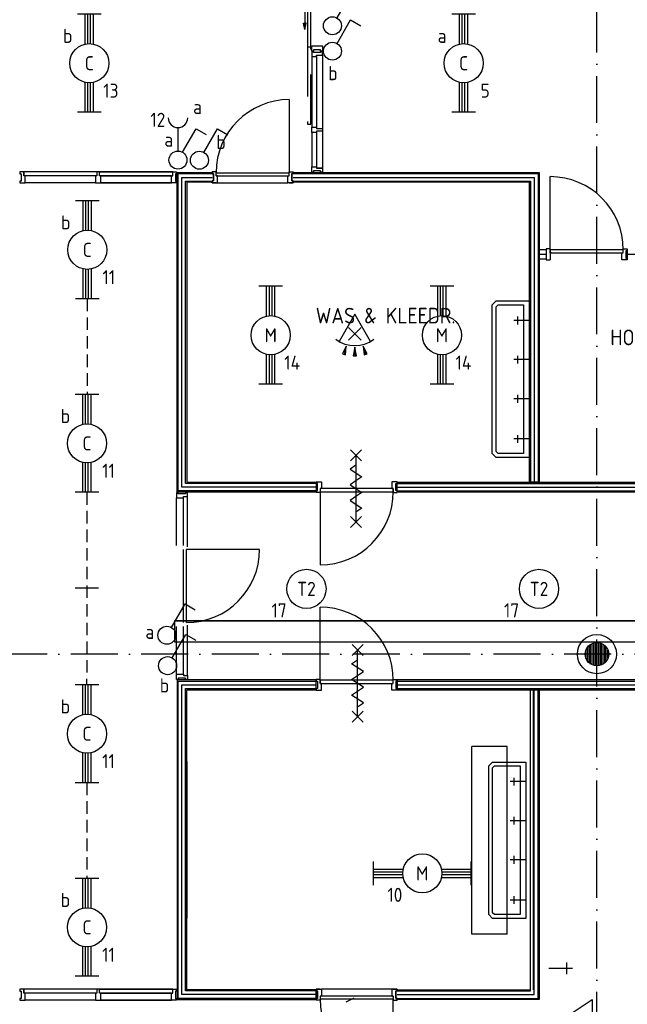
# Model space of a CAD drawing. Header units: millimetres. Extents: x 90707 to 259985, y -1262 to 84291.
# Tile 15 of 85: x 116375 to 124134, y 53334 to 65914. Entities that reach past the tile are written whole.
import ezdxf
from ezdxf.enums import TextEntityAlignment as Align

# ---------------------------------------------------------------- set-up
doc = ezdxf.new("R2010")
doc.units = ezdxf.units.MM
doc.header["$LTSCALE"] = 100
doc.linetypes.add('DASHDOT', pattern=[9, 6, -1.5, 0, -1.5])
doc.linetypes.add('HIDDEN', pattern=[9.525, 6.35, -3.175])
doc.layers.get('0').update_dxf_attribs({"linetype": 'CONTINUOUS'})
for name, color, linetype in [('AL$1----_ALGEMEEN', 7, 'CONTINUOUS'), ('AL$7----_STRAMIEN', 1, 'DASHDOT'), ('AL$8----_HULPKOLOM', 2, 'CONTINUOUS'), ('AL22----_BINNENWAND', 7, 'CONTINUOUS'), ('AL28----_KONSTRUKTIE', 3, 'CONTINUOUS'), ('AL31----_BUITENKOZ', 7, 'CONTINUOUS'), ('AL32----_BINNENKOZ', 7, 'CONTINUOUS'), ('AL32----_DRAAIRICHTING', 1, 'CONTINUOUS'), ('AL65----_BEVEILIGING', 7, 'CONTINUOUS'), ('AL74----_INRSANITAIR', 7, 'CONTINUOUS'), ('ALL-----_REFLIJNEN', 8, 'CONTINUOUS'), ('ALXAA---_GEWBETON', 12, 'CONTINUOUS'), ('ALXAK---_BEPLATING', 1, 'CONTINUOUS'), ('EB63101-_ATTRIB', 2, 'CONTINUOUS'), ('EB63102-_ATTRIB', 2, 'CONTINUOUS'), ('EL63101-_LICHT-ARM', 3, 'CONTINUOUS'), ('EL63102-_LICHT-SCH', 3, 'CONTINUOUS'), ('EL6333--_BEWAKING', 3, 'CONTINUOUS'), ('EL6441--_DATACOM', 3, 'CONTINUOUS'), ('KABELGOOT', 8, 'CONTINUOUS'), ('LIJN035', 50, 'CONTINUOUS'), ('VOLGNUMMER', 7, 'CONTINUOUS')]:
    doc.layers.add(name, color=color, linetype=linetype)
doc.styles.add('1_8', font='ISO', dxfattribs={"height": 1.8})
doc.styles.add('2_0', font='iso', dxfattribs={"height": 200})
doc.styles.add('NORATT', font='isocp.shx')
doc.styles.get("Standard").update_dxf_attribs({"font": 'iso.shx'})

# ---------------------------------------------------------------- blocks, each defined once
blk = doc.blocks.new('EJ3T20')
at = {"color": 0}
for p, q in [((-6.25, -1.5), (-6.25, 1.5)), ((-6.25, -1.5), (-6.25, 1.5)), ((6.25, -1.5), (6.25, 1.5)), ((6.25, -1.5), (6.25, 1.5)), ((-6.25, 0.52), (-2.44, 0.52)), ((-6.25, 0.52), (-2.44, 0.52)), ((-6.25, 0.17), (-2.49, 0.17)), ((-6.25, 0.17), (-2.49, 0.17)), ((2.44, 0.52), (6.25, 0.52)), ((2.44, 0.52), (6.25, 0.52)), ((2.49, 0.17), (6.25, 0.17)), ((2.49, 0.17), (6.25, 0.17)), ((-6.25, -0.17), (-2.49, -0.17)), ((-6.25, -0.17), (-2.49, -0.17)), ((-6.25, -0.52), (-2.44, -0.52)), ((-6.25, -0.52), (-2.44, -0.52)), ((2.44, -0.52), (6.25, -0.52)), ((2.44, -0.52), (6.25, -0.52)), ((2.49, -0.17), (6.25, -0.17)), ((2.49, -0.17), (6.25, -0.17))]:
    blk.add_line(p, q, dxfattribs=at)
blk.add_circle((0, 0), 2.5, dxfattribs=at)
blk.add_circle((0, 0), 2.5, dxfattribs=at)
at = {"style": 'NORATT', "flags": 9}
blk.add_attdef('GELIJK', text='', height=1.8, dxfattribs=at).set_placement((3.5, 5), align=Align.MIDDLE_CENTER)
at = {"color": 6}
for tag, style, flags, p in [('SCHAK', 'NORATT', 8, (3.5, 2.75)), ('SCHAK', '1_8', 8, (3.5, 2.75)), ('A_CODE', 'NORATT', 8, (0, 0)), ('A_CODE', '1_8', 8, (0, 0)), ('GROEP', 'NORATT', 8, (-3.5, -2.75)), ('GROEP', '1_8', 8, (-3.5, -2.75)), ('KAST', 'NORATT', 9, (3.5, -2.75)), ('KAST', '1_8', 9, (3.5, -2.75))]:
    blk.add_attdef(tag, text='', height=1.8, dxfattribs=dict(at, style=style, flags=flags)).set_placement(p, align=Align.MIDDLE)
blk = doc.blocks.new('ES3G00')
blk.add_circle((0, 0), 2.5)
at = {"color": 6, "style": '1_8'}
for tag, flags, p in [('SCHAK', 8, (3.5, 2.75)), ('A_CODE', 8, (0, 0)), ('GROEP', 8, (-3.5, -2.75)), ('KAST', 9, (3.5, -2.75))]:
    blk.add_attdef(tag, text='', height=1.8, dxfattribs=dict(at, flags=flags)).set_placement(p, align=Align.MIDDLE)
blk = doc.blocks.new('ES3W1----ES3S1')
blk.add_line((0, 4.15), (0, 1.15))
blk.add_lwpolyline([(0.58, 1), (2.31, 4), (3.61, 3.25)])
blk.add_circle((0, 0), 1.15)
blk.add_arc((0, 5.4), 1.25, 180, 0)
at = {"style": '1_8'}
for tag, flags, p in [('VERMOGEN', 9, (-2.5, 6.4)), ('GROEP', 8, (0, 7.15)), ('KAST', 9, (2.5, 6.4))]:
    blk.add_attdef(tag, text='', height=1.8, rotation=90, dxfattribs=dict(at, flags=flags)).set_placement(p, align=Align.MIDDLE)
at = {"style": '1_8', "width": 0.7, "flags": 8}
for tag, p in [('SCHAK', (2.5, 6.78)), ('TAL', (-2.5, 6.65)), ('DOEL', (-1.5, 2.65))]:
    blk.add_attdef(tag, text='', height=1.8, rotation=90, dxfattribs=at).set_placement(p, align=Align.MIDDLE)
at = {"style": '1_8'}
for tag, flags, p in [('SCHAK', 8, (3, 5.5)), ('KAST', 9, (-3, 0.5)), ('M_CODE', 9, (0, 0)), ('DOEL', 9, (-3, -2)), ('GROEP', 9, (-3, -4.5))]:
    blk.add_attdef(tag, text='', height=1.8, dxfattribs=dict(at, flags=flags)).set_placement(p, align=Align.MIDDLE_CENTER)
blk = doc.blocks.new('ES3S1')
blk.add_lwpolyline([(0.58, 1), (2.31, 4), (3.61, 3.25)])
blk.add_lwpolyline([(0.58, 1), (2.31, 4), (3.61, 3.25)])
blk.add_lwpolyline([(0.58, 1), (2.31, 4), (3.61, 3.25)])
blk.add_lwpolyline([(0.58, 1), (2.31, 4), (3.61, 3.25)])
blk.add_circle((0, 0), 1.15)
blk.add_circle((0, 0), 1.15)
blk.add_circle((0, 0), 1.15)
blk.add_circle((0, 0), 1.15)
for tag, style, flags, p in [('SCHAK', 'NORATT', 8, (3, 5.5)), ('SCHAK', '1_8', 8, (3, 5.5)), ('SCHAK', 'NORATT', 8, (3, 5.5)), ('KAST', 'NORATT', 9, (-3, 0.5)), ('KAST', '1_8', 9, (-3, 0.5)), ('KAST', 'NORATT', 9, (-3, 0.5)), ('M_CODE', 'NORATT', 9, (0, 0)), ('M_CODE', '1_8', 9, (0, 0)), ('M_CODE', 'NORATT', 9, (0, 0)), ('DOEL', 'NORATT', 9, (-3, -2)), ('DOEL', '1_8', 9, (-3, -2)), ('DOEL', 'NORATT', 9, (-3, -2)), ('GROEP', 'NORATT', 9, (-3, -4.5)), ('GROEP', '1_8', 9, (-3, -4.5)), ('GROEP', 'NORATT', 9, (-3, -4.5))]:
    blk.add_attdef(tag, text='', height=1.8, dxfattribs=dict(style=style, flags=flags)).set_placement(p, align=Align.MIDDLE_CENTER)
blk = doc.blocks.new('ES652116')
for p, q in [((1.56, 1.09), (2.62, 1.37)), ((-0.81, -0.81), (0.81, 0.81)), ((0.81, -0.81), (-0.81, 0.81)), ((1.7, 0), (2.8, 0)), ((1.56, -1.09), (2.62, -1.37))]:
    blk.add_line(p, q)
blk.add_lwpolyline([(0.96, 2), (-2.5, 0), (0.96, -2)])
for points in [[(2.67, 1.18), (2.57, 1.56), (1.56, 1.09)], [(2.8, -0.2), (2.8, 0.2), (1.7, 0)], [(2.57, -1.56), (2.67, -1.18), (1.56, -1.09)]]:
    blk.add_lwpolyline(points, close=True)
blk.add_arc((-2.5, 0), 4, 322.8192, 37.1808)
at = {"style": '1_8'}
for tag, flags, p in [('SCHAK', 8, (3, 5.5)), ('KAST', 9, (-3, 0.5)), ('M_CODE', 9, (0, 0)), ('DOEL', 9, (-3, -2)), ('GROEP', 9, (-3, -4.5))]:
    blk.add_attdef(tag, text='', height=1.8, dxfattribs=dict(at, flags=flags)).set_placement(p, align=Align.MIDDLE_CENTER)
at = {"style": '1_8', "flags": 8}
blk.add_attdef('CODE', text='', height=1.8, dxfattribs=at).set_placement((0, 0), align=Align.MIDDLE)
blk = doc.blocks.new('EH100000')
at = {"linetype": 'ByBlock'}
for p, q in [((1, 0.5), (0, 0.5)), ((1, 0.5, 1), (0, 0.5, 1)), ((0, -0.5, 1), (1, -0.5, 1)), ((1, -0.5), (0, -0.5))]:
    blk.add_line(p, q, dxfattribs=at)
at = {"linetype": 'ByBlock', "invisible_edges": 15}
for points in [[(1, -0.5), (0, -0.5), (0, 0.5), (1, 0.5)], [(0, 0.5), (1, 0.5), (1, 0.5, 1), (0, 0.5, 1)], [(0, -0.5, 1), (1, -0.5, 1), (1, -0.5), (0, -0.5)]]:
    blk.add_3dface(points, dxfattribs=at)
at = {"linetype": 'ByBlock', "style": '2_0', "flags": 8}
blk.add_attdef('FUNCTIE', text='', height=0.5, dxfattribs=at).set_placement((0.5, 0), align=Align.MIDDLE)
at = {"linetype": 'ByBlock', "flags": 9}
blk.add_attdef('SCHOT', text='', height=0.5, dxfattribs=at).set_placement((0.5, 0), align=Align.MIDDLE)
blk = doc.blocks.new('EH100005')
blk.add_lwpolyline([(-1, -0.5), (0, -0.5), (0, 0.5), (-1, 0.5)])
at = {"style": '2_0', "flags": 9}
blk.add_attdef('HULPSTUK', text='', height=0.5, dxfattribs=at).set_placement((0, 0), align=Align.MIDDLE)
blk = doc.blocks.new('A$Cca306792')
at = {"layer": 'AL$1----_ALGEMEEN', "color": 8}
for p, q in [((15105, 43063), (32566, 54657)), ((32566, 54657), (32566, 43059))]:
    blk.add_line(p, q, dxfattribs=at)
at = {"layer": 'AL$7----_STRAMIEN', "color": 1}
for points in [[(32628, 5550), (32628, 78659)], [(146222, 59070), (2867, 59070)]]:
    blk.add_lwpolyline(points, dxfattribs=at)
at = {"layer": 'AL$8----_HULPKOLOM', "color": 8}
blk.add_circle((32628, 59070), 250, dxfattribs=at)
at = {"layer": 'AL22----_BINNENWAND', "color": 8}
for p, q in [((27266, 61141), (27266, 65225)), ((27266, 65225), (27714, 65225)), ((28748, 65225), (31891, 65225)), ((31891, 65225), (31891, 61266)), ((27714, 65100), (27391, 65100)), ((27391, 65100), (27391, 61266)), ((31766, 65100), (28748, 65100)), ((31766, 61266), (31766, 65100)), ((31891, 64241), (31977, 64241)), ((31891, 64116), (31891, 64241)), ((31977, 64116), (31891, 64116)), ((27391, 61266), (29044, 61266)), ((29044, 61266), (29044, 61141)), ((30078, 61266), (35974, 61266)), ((30078, 61141), (30078, 61266)), ((31891, 61266), (31766, 61266)), ((29044, 61141), (27266, 61141)), ((35974, 61141), (30078, 61141)), ((29044, 58741), (27266, 58741)), ((27266, 58741), (27266, 54657)), ((29044, 58616), (29044, 58741)), ((34694, 58741), (30078, 58741)), ((30078, 58741), (30078, 58616)), ((27391, 54782), (27391, 58616)), ((27391, 58616), (29044, 58616)), ((30078, 58616), (34694, 58616)), ((31766, 58616), (31891, 58616)), ((31816, 54782), (31816, 58616)), ((31891, 58616), (31891, 54657)), ((29044, 54782), (27391, 54782)), ((29044, 54789), (29044, 54764)), ((29094, 54789), (29044, 54789)), ((29044, 54657), (29044, 54782)), ((29060, 54764), (29060, 54672)), ((30028, 54789), (30078, 54789)), ((30062, 54764), (30062, 54672)), ((30078, 54789), (30078, 54764)), ((30078, 54782), (31766, 54782)), ((27266, 54657), (29044, 54657)), ((29060, 54672), (29044, 54672)), ((29044, 54672), (29044, 54650)), ((29426, 54630), (29526, 54680)), ((30062, 54672), (30078, 54672)), ((30078, 54672), (30078, 54650)), ((31891, 54657), (30078, 54657))]:
    blk.add_line(p, q, dxfattribs=at)
at = {"layer": 'AL22----_BINNENWAND', "color": 8, "linetype": 'Continuous'}
for p, q in [((27281, 61156), (27281, 65210)), ((27281, 65210), (27714, 65210)), ((27714, 65210), (27714, 65232)), ((27730, 65210), (27714, 65210)), ((27730, 65118), (27730, 65210)), ((28732, 65118), (28732, 65210)), ((28732, 65210), (28748, 65210)), ((28748, 65210), (28748, 65232)), ((28748, 65210), (31876, 65210)), ((31876, 65210), (31876, 61266)), ((27376, 61251), (27376, 65115)), ((27376, 65115), (27714, 65115)), ((27714, 65093), (27714, 65118)), ((27714, 65118), (27730, 65118)), ((27764, 65093), (27714, 65093)), ((28698, 65093), (28748, 65093)), ((28748, 65118), (28732, 65118)), ((28748, 65093), (28748, 65118)), ((28748, 65115), (31781, 65115)), ((29044, 61156), (27281, 61156)), ((29044, 61251), (27376, 61251)), ((30078, 61251), (35974, 61251)), ((30078, 61156), (35974, 61156)), ((27281, 54672), (27281, 58726)), ((27281, 58726), (29044, 58726)), ((27376, 54767), (27376, 58631)), ((27376, 58631), (29044, 58631)), ((30078, 58726), (34694, 58726)), ((30078, 58631), (34694, 58631)), ((31781, 54767), (31781, 58616)), ((31876, 54672), (31876, 58616)), ((31031, 55492), (31031, 57892)), ((31481, 57892), (31031, 57892)), ((31481, 55492), (31481, 57892)), ((31481, 55492), (31031, 55492)), ((29044, 54767), (27376, 54767)), ((30078, 54767), (31781, 54767)), ((29044, 54672), (27281, 54672)), ((30078, 54672), (31876, 54672))]:
    blk.add_line(p, q, dxfattribs=at)
for points in [[(28699, 66155), (28699, 65221)], [(27715, 65232), (27715, 65207), (27731, 65207), (27731, 65118), (27715, 65118), (27715, 65093), (27782, 65093), (27782, 65181), (27765, 65181), (27765, 65232), (27715, 65232)], [(27765, 65221), (28699, 65221)], [(27765, 65181), (28699, 65181)], [(28749, 65232), (28749, 65207), (28733, 65207), (28733, 65118), (28749, 65118), (28749, 65093), (28682, 65093), (28682, 65181), (28699, 65181), (28699, 65232), (28749, 65232)], [(27782, 65093), (28682, 65093)]]:
    blk.add_lwpolyline(points, dxfattribs=at)
at = {"layer": 'AL22----_BINNENWAND', "color": 8}
for points in [[(29044, 54650), (29044, 54675), (29060, 54675), (29060, 54767), (29044, 54767), (29044, 54789), (29111, 54789), (29111, 54701), (29094, 54701), (29094, 54650), (29044, 54650)], [(30011, 54789), (29111, 54789)], [(30078, 54650), (30078, 54675), (30062, 54675), (30062, 54767), (30078, 54767), (30078, 54789), (30011, 54789), (30011, 54701), (30028, 54701), (30028, 54650), (30078, 54650)], [(30028, 54701), (29094, 54701)], [(30028, 54661), (29094, 54661)], [(30028, 53727), (30028, 54661)]]:
    blk.add_lwpolyline(points, dxfattribs=at)
at = {"layer": 'AL22----_BINNENWAND', "color": 8, "linetype": 'Continuous'}
blk.add_arc((28699, 65221), 934, 90, 180, dxfattribs=at)
at = {"layer": 'AL22----_BINNENWAND', "color": 8}
blk.add_arc((30028, 54661), 934, 180, 270, dxfattribs=at)
at = {"layer": 'AL28----_KONSTRUKTIE', "color": 8}
blk.add_circle((32628, 59070), 150, dxfattribs=at)
at = {"layer": 'AL31----_BUITENKOZ', "color": 8, "linetype": 'Continuous'}
blk.add_lwpolyline([(28973, 67767), (28932, 67767), (28932, 66828), (28973, 66828)], close=True, dxfattribs=at)
at = {"layer": 'AL31----_BUITENKOZ', "color": 8}
for points in [[(29046, 67293), (28899, 67292), (28899, 67050)], [(28899, 67050), (28883, 67132), (28899, 67132)], [(28899, 67050), (28916, 67132), (28899, 67132)]]:
    blk.add_lwpolyline(points, dxfattribs=at)
at = {"layer": 'AL31----_BUITENKOZ', "color": 8, "linetype": 'HIDDEN'}
blk.add_lwpolyline([(28932, 66828), (28932, 65843), (28973, 65843), (28973, 66828)], dxfattribs=at)
at = {"layer": 'AL32----_BINNENKOZ', "color": 8}
for p, q in [((29008, 66771), (28986, 66771)), ((28986, 66771), (28986, 66704)), ((28986, 66704), (28986, 65804)), ((28986, 66704), (28986, 65804)), ((28986, 66704), (29049, 66704)), ((29008, 66755), (29008, 66771)), ((29100, 66755), (29008, 66755)), ((29049, 66704), (29049, 66721)), ((29049, 66721), (29125, 66721)), ((29049, 66704), (29049, 65804)), ((29125, 66771), (29100, 66771)), ((29100, 66771), (29100, 66755)), ((29125, 66721), (29125, 66771)), ((29125, 66721), (29125, 65787)), ((28986, 65737), (28986, 65804)), ((28986, 65804), (29049, 65804)), ((29049, 65804), (29049, 65787)), ((29049, 65737), (28986, 65737)), ((28986, 65737), (28986, 65297)), ((29049, 65787), (29125, 65787)), ((29125, 65754), (29049, 65754)), ((29049, 65754), (29049, 65737)), ((29049, 65737), (29049, 65297)), ((29125, 65787), (29125, 65754)), ((29125, 65754), (29125, 65280)), ((28986, 65230), (28986, 65297)), ((28986, 65297), (29049, 65297)), ((29049, 65297), (29049, 65280)), ((25259, 65232), (25259, 65207)), ((25309, 65232), (25259, 65232)), ((25259, 65207), (25275, 65207)), ((25275, 65207), (25275, 65115)), ((25309, 65232), (25309, 65181)), ((26244, 65232), (25309, 65232)), ((25309, 65181), (25309, 65232)), ((25326, 65181), (25309, 65181)), ((26227, 65181), (25326, 65181)), ((25326, 65093), (25326, 65181)), ((26244, 65181), (26227, 65181)), ((26227, 65181), (26227, 65093)), ((26244, 65232), (26244, 65181)), ((26277, 65232), (26244, 65232)), ((26277, 65232), (27211, 65232)), ((27211, 65232), (26277, 65232)), ((26277, 65181), (26277, 65232)), ((26294, 65181), (26277, 65181)), ((26294, 65181), (27194, 65181)), ((27194, 65181), (26294, 65181)), ((26294, 65093), (26294, 65181)), ((27194, 65093), (27194, 65181)), ((27194, 65181), (27211, 65181)), ((27211, 65181), (27211, 65232)), ((27211, 65232), (27261, 65232)), ((27261, 65207), (27245, 65207)), ((27245, 65207), (27245, 65115)), ((27261, 65232), (27261, 65207)), ((29008, 65230), (28986, 65230)), ((29100, 65246), (29008, 65246)), ((29008, 65246), (29008, 65230)), ((29125, 65280), (29049, 65280)), ((29049, 65280), (29125, 65280)), ((29100, 65230), (29100, 65246)), ((29125, 65230), (29100, 65230)), ((29125, 65280), (29125, 65230)), ((25275, 65115), (25259, 65115)), ((25259, 65115), (25259, 65093)), ((25259, 65093), (25326, 65093)), ((26227, 65093), (25326, 65093)), ((26227, 65093), (26294, 65093)), ((26294, 65093), (27194, 65093)), ((27194, 65093), (26294, 65093)), ((26294, 65093), (27194, 65093)), ((27194, 65093), (26294, 65093)), ((27261, 65093), (27194, 65093)), ((27245, 65115), (27261, 65115)), ((27261, 65115), (27261, 65093)), ((32031, 64248), (31981, 64248)), ((32031, 64197), (32031, 64248)), ((32965, 64237), (32031, 64237)), ((32965, 64237), (32031, 64237)), ((32031, 64237), (32031, 64197)), ((32048, 64197), (32031, 64197)), ((32031, 64197), (32965, 64197)), ((32031, 64197), (32031, 64109)), ((32948, 64109), (32948, 64197)), ((32948, 64197), (32965, 64197)), ((32965, 64197), (32965, 64248)), ((32965, 64248), (33015, 64248)), ((32965, 64197), (32965, 64237)), ((31981, 64109), (32031, 64109)), ((33015, 64109), (32948, 64109)), ((29044, 61251), (29044, 61273)), ((29044, 61273), (29111, 61273)), ((29111, 61273), (29111, 61185)), ((30078, 61273), (30011, 61273)), ((30011, 61273), (30011, 61185)), ((30078, 61251), (30078, 61273)), ((29060, 61251), (29044, 61251)), ((29044, 61134), (29044, 61159)), ((29044, 61159), (29060, 61159)), ((29060, 61159), (29060, 61251)), ((29094, 61185), (29094, 61145)), ((30028, 61185), (29094, 61185)), ((29111, 61185), (29094, 61185)), ((29094, 61185), (29094, 61134)), ((29094, 61145), (30028, 61145)), ((29094, 61145), (30028, 61145)), ((30011, 61185), (30028, 61185)), ((30028, 61145), (30028, 61185)), ((30028, 61185), (30028, 61134)), ((30062, 61159), (30062, 61251)), ((30062, 61251), (30078, 61251)), ((30078, 61159), (30062, 61159)), ((30078, 61134), (30078, 61159)), ((27281, 61136), (27259, 61136)), ((27259, 61136), (27259, 61069)), ((27259, 60458), (27259, 61069)), ((27259, 61069), (27347, 61069)), ((27281, 61120), (27281, 61136)), ((27373, 61120), (27281, 61120)), ((27347, 61069), (27347, 61086)), ((27347, 61086), (27398, 61086)), ((27348, 60458), (27348, 61069)), ((27398, 61136), (27373, 61136)), ((27373, 61136), (27373, 61120)), ((27398, 61086), (27398, 61136)), ((27398, 60441), (27398, 61086)), ((29094, 61134), (29044, 61134)), ((30028, 61134), (30078, 61134)), ((27347, 59474), (27347, 60408)), ((27387, 59474), (27387, 60408)), ((27259, 58813), (27259, 59424)), ((27348, 58813), (27348, 59424)), ((27398, 58796), (27398, 59441)), ((27259, 58746), (27259, 58813)), ((27259, 58813), (27347, 58813)), ((27373, 58762), (27281, 58762)), ((27281, 58762), (27281, 58746)), ((27347, 58813), (27347, 58796)), ((27347, 58796), (27398, 58796)), ((27373, 58746), (27373, 58762)), ((27398, 58796), (27398, 58746)), ((29044, 58748), (29044, 58723)), ((29094, 58748), (29044, 58748)), ((29094, 58697), (29094, 58748)), ((30028, 58697), (30028, 58748)), ((30028, 58748), (30078, 58748)), ((30078, 58748), (30078, 58723)), ((27281, 58746), (27259, 58746)), ((27398, 58746), (27373, 58746)), ((29044, 58723), (29060, 58723)), ((29060, 58631), (29044, 58631)), ((29044, 58631), (29044, 58609)), ((29060, 58723), (29060, 58631)), ((30028, 58737), (29094, 58737)), ((30028, 58737), (29094, 58737)), ((29094, 58737), (29094, 58697)), ((29094, 58697), (30028, 58697)), ((29111, 58697), (29094, 58697)), ((29111, 58609), (29111, 58697)), ((30011, 58609), (30011, 58697)), ((30011, 58697), (30028, 58697)), ((30028, 58697), (30028, 58737)), ((30078, 58723), (30062, 58723)), ((30062, 58723), (30062, 58631)), ((30062, 58631), (30078, 58631)), ((30078, 58631), (30078, 58609)), ((29044, 58609), (29111, 58609)), ((30078, 58609), (30011, 58609)), ((25259, 54789), (25259, 54764)), ((25309, 54789), (25259, 54789)), ((25259, 54764), (25275, 54764)), ((25275, 54764), (25275, 54672)), ((25309, 54789), (25309, 54738)), ((26244, 54789), (25309, 54789)), ((25309, 54738), (25309, 54789)), ((25326, 54738), (25309, 54738)), ((26227, 54738), (25326, 54738)), ((25326, 54650), (25326, 54738)), ((26244, 54738), (26227, 54738)), ((26227, 54738), (26227, 54650)), ((26244, 54789), (26244, 54738)), ((26277, 54789), (26244, 54789)), ((26277, 54789), (27211, 54789)), ((27211, 54789), (26277, 54789)), ((26277, 54738), (26277, 54789)), ((26294, 54738), (26277, 54738)), ((26294, 54738), (27194, 54738)), ((27194, 54738), (26294, 54738)), ((26294, 54650), (26294, 54738)), ((27194, 54650), (27194, 54738)), ((27194, 54738), (27211, 54738)), ((27211, 54738), (27211, 54789)), ((27211, 54789), (27261, 54789)), ((27261, 54764), (27245, 54764)), ((27245, 54764), (27245, 54672)), ((27261, 54789), (27261, 54764)), ((25275, 54672), (25259, 54672)), ((25259, 54672), (25259, 54650)), ((25259, 54650), (25326, 54650)), ((26227, 54650), (25326, 54650)), ((26227, 54650), (26294, 54650)), ((26294, 54650), (27194, 54650)), ((27194, 54650), (26294, 54650)), ((26294, 54650), (27194, 54650)), ((27194, 54650), (26294, 54650)), ((27261, 54650), (27194, 54650)), ((27245, 54672), (27261, 54672)), ((27261, 54672), (27261, 54650))]:
    blk.add_line(p, q, dxfattribs=at)
blk.add_lwpolyline([(29125, 66776), (29100, 66776), (29100, 66792), (29008, 66792), (29008, 66776), (28986, 66776), (28986, 66843), (29049, 66843), (29049, 66843), (29125, 66843), (29125, 66776)], dxfattribs=at)
at = {"layer": 'AL32----_DRAAIRICHTING', "color": 8}
for p, q in [((32031, 64237), (32031, 65171)), ((33015, 64223), (32999, 64223)), ((32999, 64223), (32999, 64131)), ((33015, 64248), (33015, 64223)), ((33015, 64223), (33015, 64131)), ((32999, 64131), (33015, 64131)), ((33015, 64131), (33015, 64109)), ((29094, 61145), (29094, 60211)), ((28321, 60408), (27387, 60408)), ((29094, 58737), (29094, 59671))]:
    blk.add_line(p, q, dxfattribs=at)
for centre, start, end in [((32031, 64237), 0, 90), ((29094, 61145), 270, 0), ((27387, 60408), 270, 0), ((29094, 58737), 0, 90)]:
    blk.add_arc(centre, 934, start, end, dxfattribs=at)
at = {"layer": 'AL65----_BEVEILIGING', "color": 8, "linetype": 'Continuous'}
for points in [[(29481, 61680), (29621, 61540)], [(29621, 61680), (29481, 61540)], [(29551, 61610), (29551, 60760)], [(29551, 61485), (29476, 61435), (29626, 61335), (29551, 61285)], [(29551, 61285), (29476, 61235), (29626, 61135), (29551, 61085)], [(29551, 61085), (29476, 61035), (29626, 60935), (29551, 60885)], [(29481, 60830), (29621, 60690)], [(29621, 60830), (29481, 60690)], [(29641, 59052), (29501, 59192)], [(29501, 59052), (29641, 59192)], [(29571, 58272), (29571, 59122)], [(29571, 58797), (29646, 58847), (29496, 58947), (29571, 58997)], [(29571, 58597), (29646, 58647), (29496, 58747), (29571, 58797)], [(29571, 58397), (29646, 58447), (29496, 58547), (29571, 58597)], [(29641, 58202), (29501, 58342)], [(29501, 58202), (29641, 58342)]]:
    blk.add_lwpolyline(points, dxfattribs=at)
at = {"layer": 'AL74----_INRSANITAIR', "color": 8, "linetype": 'Continuous'}
for p, q in [((31781, 65115), (31781, 61266)), ((27391, 63583), (27391, 61583)), ((31291, 63533), (31341, 63583)), ((31291, 61633), (31291, 63533)), ((31341, 63583), (31466, 63583)), ((31341, 63508), (31366, 63533)), ((31366, 63533), (31466, 63533)), ((31466, 63583), (31766, 63583)), ((31466, 63533), (31691, 63533)), ((31691, 63533), (31691, 61633)), ((31766, 63583), (31766, 61583)), ((31341, 61658), (31341, 63508)), ((31366, 61633), (31341, 61658)), ((31341, 61583), (31291, 61633)), ((31466, 61583), (31341, 61583)), ((31466, 61633), (31366, 61633)), ((31691, 61633), (31466, 61633)), ((31766, 61583), (31466, 61583)), ((27391, 57699), (27391, 55699)), ((31246, 57642), (31296, 57692)), ((31246, 55742), (31246, 57642)), ((31296, 57692), (31421, 57692)), ((31296, 57617), (31321, 57642)), ((31296, 55767), (31296, 57617)), ((31321, 57642), (31421, 57642)), ((31421, 57692), (31721, 57692)), ((31421, 57642), (31646, 57642)), ((31646, 57642), (31646, 55742)), ((31721, 57692), (31721, 55692)), ((31296, 55692), (31246, 55742)), ((31321, 55742), (31296, 55767)), ((31421, 55742), (31321, 55742)), ((31646, 55742), (31421, 55742)), ((31421, 55692), (31296, 55692)), ((31721, 55692), (31421, 55692))]:
    blk.add_line(p, q, dxfattribs=at)
for points in [[(31766, 63333), (31566, 63333)], [(31616, 63283), (31616, 63383)], [(31766, 62833), (31566, 62833)], [(31616, 62783), (31616, 62883)], [(31766, 62333), (31566, 62333)], [(31616, 62283), (31616, 62383)], [(31766, 61820), (31566, 61820)], [(31616, 61770), (31616, 61870)], [(31571, 57392), (31571, 57492)], [(31721, 57442), (31521, 57442)], [(31571, 56892), (31571, 56992)], [(31721, 56942), (31521, 56942)], [(31571, 56392), (31571, 56492)], [(31721, 56442), (31521, 56442)], [(31721, 55928), (31521, 55928)], [(31571, 55878), (31571, 55978)]]:
    blk.add_lwpolyline(points, dxfattribs=at)
at = {"layer": 'AL74----_INRSANITAIR', "color": 2, "linetype": 'Continuous'}
for points in [[(32239, 55132), (32239, 54982)], [(32014, 55057), (32314, 55057)]]:
    blk.add_lwpolyline(points, dxfattribs=at)
at = {"layer": 'ALL-----_REFLIJNEN', "color": 8, "linetype": 'Continuous'}
for p, q in [((27328, 61204), (27328, 65162)), ((27328, 65162), (27714, 65162)), ((28748, 65162), (29321, 65162)), ((29321, 65162), (31828, 65162)), ((31828, 65162), (31828, 61266)), ((31891, 64179), (31977, 64179)), ((33014, 64179), (36053, 64179)), ((29044, 61204), (27328, 61204)), ((30078, 61204), (35974, 61204)), ((27328, 54720), (27328, 58679)), ((27328, 58679), (29044, 58679)), ((30078, 58679), (34694, 58679)), ((31828, 54720), (31828, 58616)), ((29044, 54720), (27328, 54720)), ((30078, 54720), (31828, 54720))]:
    blk.add_line(p, q, dxfattribs=at)
at = {"layer": 'ALXAA---_GEWBETON', "color": 8}
for p, q in [((32508, 58980), (32508, 59160)), ((32528, 58958), (32528, 59181)), ((32548, 58943), (32548, 59196)), ((32568, 58932), (32568, 59207)), ((32588, 58925), (32588, 59214)), ((32608, 58921), (32608, 59218)), ((32628, 58920), (32628, 59220)), ((32648, 58921), (32648, 59218)), ((32668, 58925), (32668, 59214)), ((32688, 58932), (32688, 59207)), ((32708, 58943), (32708, 59196)), ((32728, 58958), (32728, 59181)), ((32748, 58980), (32748, 59160)), ((32488, 59016), (32488, 59123)), ((32768, 59016), (32768, 59123))]:
    blk.add_line(p, q, dxfattribs=at)
at = {"layer": 'ALXAK---_BEPLATING', "color": 8}
for p, q in [((31895, 64116), (31895, 64241)), ((31981, 64248), (31981, 64109))]:
    blk.add_line(p, q, dxfattribs=at)
at = {"layer": 'KABELGOOT', "yscale": 270, "zscale": 60, "rotation": 180}
for name, p, xscale in [('EH100000', (40219, 59362), 12985.03645828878), ('EH100005', (27234, 59362), 60)]:
    blk.add_blockref(name, p, dxfattribs=dict(at, xscale=xscale))
at = {"layer": 'AL74----_INRSANITAIR', "color": 8, "linetype": 'Continuous'}
for s, p in [('WAS & KLEEDR.', (29037, 63295)), ('HOUTMOT/ BERGING', (32799, 63017))]:
    blk.add_text(s, height=200, dxfattribs=at).set_placement(p)
at = {"layer": 'VOLGNUMMER', "color": 252, "linetype": 'ByBlock'}
for tag, p in [('0.28', (16187, 74214)), ('0.16', (78893, 73105)), ('0.17', (62961, 72994)), ('0.29', (35887, 72529)), ('0.18', (53124, 64542)), ('0.701', (85482, 63517)), ('0.32', (36092, 63166)), ('0.30', (29366, 63128)), ('0.12', (90689, 63024)), ('0.29A', (33165, 62745)), ('0.30', (38191, 61494)), ('0.19', (61479, 61433)), ('0.27', (17657, 61363)), ('0.14', (89762, 60088)), ('0.33', (45869, 59450)), ('0.15', (73454, 57402)), ('0.25', (28058, 57013)), ('0.801', (112714, 57073)), ('0.18A', (61029, 56759)), ('0.26A', (36299, 54851)), ('0.20', (60895, 53506)), ('0.800', (90980, 50804)), ('0.25A', (73288, 48435)), ('0.21', (58702, 48178)), ('0.300', (94483, 48257)), ('0.24', (35041, 47783)), ('0.102', (87631, 47613)), ('0.203', (95795, 46197)), ('0.26', (18559, 46119)), ('0.802', (68387, 42721)), ('0.204', (95497, 42149)), ('0.07B', (66790, 38909)), ('0.702', (95327, 36513))]:
    blk.add_attdef(tag, text='', height=250, dxfattribs=at).set_placement(p, align=Align.MIDDLE_CENTER)
at = {"layer": 'VOLGNUMMER', "color": 8, "linetype": 'ByBlock'}
blk.add_attdef('0.600', text='', height=250, dxfattribs=at).set_placement((96800, 48300), align=Align.MIDDLE_CENTER)

msp = doc.modelspace()

# ---------------------------------------------------------------- linework, layer by layer
at = {"layer": 'LIJN035', "linetype": 'HIDDEN', "ltscale": 0.25}
for p, q in [((117238, 62349), (117236, 61126)), ((117234, 59876), (117230, 57416)), ((117234, 56166), (117232, 54943))]:
    msp.add_line(p, q, dxfattribs=at)
at = {"layer": 'LIJN035'}
msp.add_line((117382, 58653), (117082, 58653), dxfattribs=at)

# ---------------------------------------------------------------- block references
at = {"layer": 'EL63101-_LICHT-ARM'}
ref = msp.add_blockref('EJ3T20', (117264, 65358), dxfattribs=dict(at, xscale=100, yscale=100, zscale=100, rotation=90))
ref.add_attrib('A_CODE', 'C', dxfattribs={"layer": 'EB63101-_ATTRIB', "color": 1, "height": 180, "style": '1_8', "flags": 8}).set_placement((117264, 65358), align=Align.MIDDLE)
ref.add_attrib('GROEP', '13', dxfattribs={"layer": 'EB63101-_ATTRIB', "color": 1, "height": 180, "style": '1_8', "flags": 8}).set_placement((117539, 65008), align=Align.MIDDLE)
ref.add_attrib('SCHAK', 'b', dxfattribs={"layer": 'EB63101-_ATTRIB', "color": 1, "height": 180, "style": '1_8', "flags": 8}).set_placement((116989, 65708), align=Align.MIDDLE)
ref = msp.add_blockref('EJ3T20', (122044, 65358), dxfattribs=dict(at, xscale=100, yscale=100, zscale=100, rotation=90))
ref.add_attrib('A_CODE', 'C', dxfattribs={"layer": 'EB63101-_ATTRIB', "color": 1, "height": 180, "style": '1_8', "flags": 8}).set_placement((122044, 65358), align=Align.MIDDLE)
ref.add_attrib('GROEP', '5', dxfattribs={"layer": 'EB63101-_ATTRIB', "color": 1, "height": 180, "style": '1_8', "flags": 8}).set_placement((122319, 65008), align=Align.MIDDLE)
ref.add_attrib('SCHAK', 'a', dxfattribs={"layer": 'EB63101-_ATTRIB', "color": 1, "height": 180, "style": '1_8', "flags": 8}).set_placement((121769, 65708), align=Align.MIDDLE)
ref = msp.add_blockref('EJ3T20', (117238, 62974), dxfattribs=dict(at, xscale=100, yscale=100, zscale=100, rotation=90))
ref.add_attrib('A_CODE', 'C', dxfattribs={"layer": 'EB63101-_ATTRIB', "color": 1, "height": 180, "style": '1_8', "flags": 8}).set_placement((117238, 62974), align=Align.MIDDLE)
ref.add_attrib('GROEP', '11', dxfattribs={"layer": 'EB63101-_ATTRIB', "color": 1, "height": 180, "style": '1_8', "flags": 8}).set_placement((117513, 62624), align=Align.MIDDLE)
ref.add_attrib('SCHAK', 'b', dxfattribs={"layer": 'EB63101-_ATTRIB', "color": 1, "height": 180, "style": '1_8', "flags": 8}).set_placement((116963, 63324), align=Align.MIDDLE)
ref = msp.add_blockref('EJ3T20', (119580, 61883, 3500), dxfattribs=dict(at, xscale=100, yscale=100, zscale=100, rotation=90))
ref.add_attrib('A_CODE', 'M', dxfattribs={"layer": 'EB63101-_ATTRIB', "color": 1, "height": 180, "style": '1_8', "flags": 8}).set_placement((119580, 61883, 3500), align=Align.MIDDLE)
ref.add_attrib('GROEP', '14', dxfattribs={"layer": 'EB63101-_ATTRIB', "color": 1, "height": 180, "style": '1_8', "flags": 8}).set_placement((119855, 61533, 3500), align=Align.MIDDLE)
ref = msp.add_blockref('EJ3T20', (121767, 61883, 3500), dxfattribs=dict(at, xscale=100, yscale=100, zscale=100, rotation=90))
ref.add_attrib('A_CODE', 'M', dxfattribs={"layer": 'EB63101-_ATTRIB', "color": 1, "height": 180, "style": '1_8', "flags": 8}).set_placement((121767, 61883, 3500), align=Align.MIDDLE)
ref.add_attrib('GROEP', '14', dxfattribs={"layer": 'EB63101-_ATTRIB', "color": 1, "height": 180, "style": '1_8', "flags": 8}).set_placement((122042, 61533, 3500), align=Align.MIDDLE)
ref = msp.add_blockref('EJ3T20', (117234, 60501), dxfattribs=dict(at, xscale=100, yscale=100, zscale=100, rotation=90))
ref.add_attrib('A_CODE', 'C', dxfattribs={"layer": 'EB63101-_ATTRIB', "color": 1, "height": 180, "style": '1_8', "flags": 8}).set_placement((117234, 60501), align=Align.MIDDLE)
ref.add_attrib('GROEP', '11', dxfattribs={"layer": 'EB63101-_ATTRIB', "color": 1, "height": 180, "style": '1_8', "flags": 8}).set_placement((117509, 60151), align=Align.MIDDLE)
ref.add_attrib('SCHAK', 'b', dxfattribs={"layer": 'EB63101-_ATTRIB', "color": 1, "height": 180, "style": '1_8', "flags": 8}).set_placement((116959, 60851), align=Align.MIDDLE)
ref = msp.add_blockref('ES3G00', (120037, 58642, 3500), dxfattribs=dict(at, xscale=100, yscale=100, zscale=100))
ref.add_attrib('A_CODE', 'T2', dxfattribs={"layer": 'EB63101-_ATTRIB', "color": 1, "height": 180, "style": '1_8', "flags": 8}).set_placement((120037, 58642, 3500), align=Align.MIDDLE)
ref.add_attrib('GROEP', '17', dxfattribs={"layer": 'EB63101-_ATTRIB', "color": 1, "height": 180, "style": '1_8', "flags": 8}).set_placement((119687, 58367, 3500), align=Align.MIDDLE)
ref = msp.add_blockref('ES3G00', (123006, 58642, 3500), dxfattribs=dict(at, xscale=100, yscale=100, zscale=100))
ref.add_attrib('A_CODE', 'T2', dxfattribs={"layer": 'EB63101-_ATTRIB', "color": 1, "height": 180, "style": '1_8', "flags": 8}).set_placement((123006, 58642, 3500), align=Align.MIDDLE)
ref.add_attrib('GROEP', '17', dxfattribs={"layer": 'EB63101-_ATTRIB', "color": 1, "height": 180, "style": '1_8', "flags": 8}).set_placement((122656, 58367, 3500), align=Align.MIDDLE)
ref = msp.add_blockref('EJ3T20', (117234, 56791), dxfattribs=dict(at, xscale=100, yscale=100, zscale=100, rotation=90))
ref.add_attrib('A_CODE', 'C', dxfattribs={"layer": 'EB63101-_ATTRIB', "color": 1, "height": 180, "style": '1_8', "flags": 8}).set_placement((117234, 56791), align=Align.MIDDLE)
ref.add_attrib('GROEP', '11', dxfattribs={"layer": 'EB63101-_ATTRIB', "color": 1, "height": 180, "style": '1_8', "flags": 8}).set_placement((117509, 56441), align=Align.MIDDLE)
ref.add_attrib('SCHAK', 'b', dxfattribs={"layer": 'EB63101-_ATTRIB', "color": 1, "height": 180, "style": '1_8', "flags": 8}).set_placement((116959, 57141), align=Align.MIDDLE)
ref = msp.add_blockref('EJ3T20', (121516, 55008), dxfattribs=dict(at, xscale=100, yscale=100, zscale=100))
ref.add_attrib('A_CODE', 'M', dxfattribs={"layer": 'EB63101-_ATTRIB', "color": 1, "height": 180, "style": 'NORATT', "flags": 8}).set_placement((121516, 55008), align=Align.MIDDLE)
ref.add_attrib('GROEP', '10', dxfattribs={"layer": 'EB63101-_ATTRIB', "color": 1, "height": 180, "style": 'NORATT', "flags": 8}).set_placement((121166, 54733), align=Align.MIDDLE)
ref = msp.add_blockref('EJ3T20', (117234, 54318), dxfattribs=dict(at, xscale=100, yscale=100, zscale=100, rotation=90))
ref.add_attrib('A_CODE', 'C', dxfattribs={"layer": 'EB63101-_ATTRIB', "color": 1, "height": 180, "style": '1_8', "flags": 8}).set_placement((117234, 54318), align=Align.MIDDLE)
ref.add_attrib('GROEP', '11', dxfattribs={"layer": 'EB63101-_ATTRIB', "color": 1, "height": 180, "style": '1_8', "flags": 8}).set_placement((117509, 53968), align=Align.MIDDLE)
ref.add_attrib('SCHAK', 'b', dxfattribs={"layer": 'EB63101-_ATTRIB', "color": 1, "height": 180, "style": '1_8', "flags": 8}).set_placement((116959, 54668), align=Align.MIDDLE)
at = {"layer": 'EL63102-_LICHT-SCH'}
ref = msp.add_blockref('ES3S1', (120369, 65836, 1050), dxfattribs=dict(at, xscale=100, yscale=100, zscale=100))
ref.add_attrib('SCHAK', 'a', dxfattribs={"layer": 'EB63102-_ATTRIB', "color": 1, "height": 180, "style": '1_8', "flags": 8}).set_placement((120349, 66139, 1050), align=Align.MIDDLE_CENTER)
ref = msp.add_blockref('ES3S1', (120369, 65512), dxfattribs=dict(at, xscale=100, yscale=100, zscale=100))
ref.add_attrib('SCHAK', 'b', dxfattribs={"layer": 'EB63102-_ATTRIB', "color": 1, "height": 180, "style": '1_8', "flags": 8}).set_placement((120375, 65231), align=Align.MIDDLE_CENTER)
ref = msp.add_blockref('ES3W1----ES3S1', (118396, 64121), dxfattribs=dict(at, xscale=100, yscale=100, zscale=100))
ref.add_attrib('SCHAK', 'a', dxfattribs={"layer": 'EB63102-_ATTRIB', "color": 1, "height": 180, "style": '1_8', "flags": 8}).set_placement((118279, 64382), align=Align.MIDDLE_CENTER)
ref.add_attrib('GROEP', '12', dxfattribs={"layer": 'EB63102-_ATTRIB', "color": 1, "height": 180, "style": '1_8', "flags": 8}).set_placement((118139, 64635), align=Align.MIDDLE)
ref.add_attrib('SCHAK', 'a', dxfattribs={"layer": 'EB63102-_ATTRIB', "color": 1, "height": 180, "style": '1_8', "flags": 8}).set_placement((118646, 64799), align=Align.MIDDLE)
ref = msp.add_blockref('ES3S1', (118670, 64119, 1050), dxfattribs=dict(at, xscale=100, yscale=100, zscale=100))
ref.add_attrib('SCHAK', 'b', dxfattribs={"layer": 'EB63102-_ATTRIB', "color": 1, "height": 180, "style": '1_8', "flags": 8}).set_placement((118946, 64351, 1050), align=Align.MIDDLE_CENTER)
ref = msp.add_blockref('ES3S1', (118255, 58050, 1050), dxfattribs=dict(at, xscale=100, yscale=100, zscale=100))
ref.add_attrib('SCHAK', 'a', dxfattribs={"layer": 'EB63102-_ATTRIB', "color": 1, "height": 180, "style": '1_8', "flags": 8}).set_placement((118037, 58093, 1050), align=Align.MIDDLE_CENTER)
ref = msp.add_blockref('ES3S1', (118264, 57661), dxfattribs=dict(at, xscale=100, yscale=100, zscale=100))
ref.add_attrib('SCHAK', 'b', dxfattribs={"layer": 'EB63102-_ATTRIB', "color": 1, "height": 180, "style": '1_8', "flags": 8}).set_placement((118224, 57408), align=Align.MIDDLE_CENTER)
at = {"layer": 'EL6333--_BEWAKING', "xscale": 100, "yscale": 100, "zscale": 100, "rotation": 270}
msp.add_blockref('ES652116', (120654, 61900), dxfattribs=at)
at = {"layer": 'EL6441--_DATACOM'}
msp.add_blockref('A$Cca306792', (91118, -1262), dxfattribs=at)

doc.saveas('drawing.dxf')
